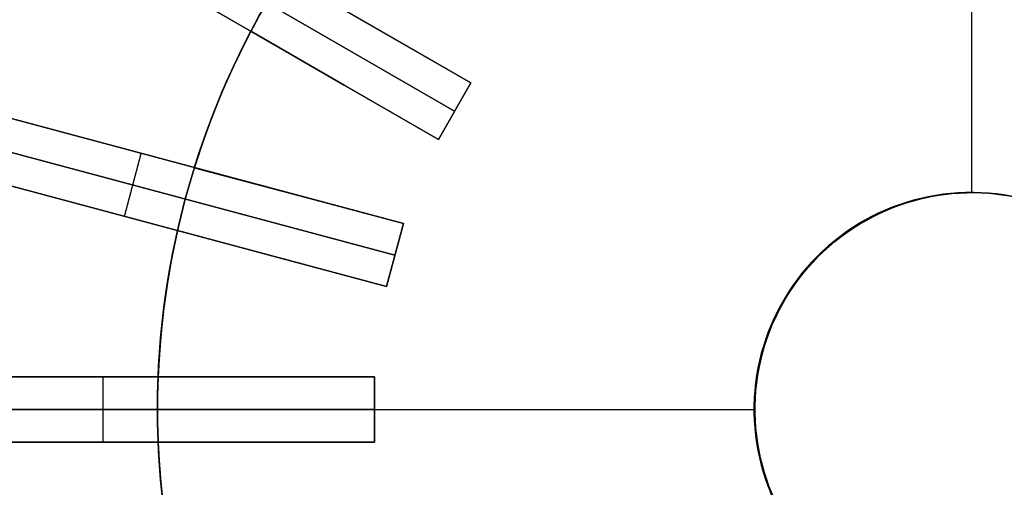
# Model space of a CAD drawing. Header units: millimetres. Extents: x 240 to 1220, y -2840 to -1860.
# Tile 8 of 21: x 555 to 736, y -2364 to -2278. Entities that reach past the tile are written whole.
import ezdxf

# ---------------------------------------------------------------- set-up
doc = ezdxf.new("R2010")
doc.units = ezdxf.units.MM

msp = doc.modelspace()

# ---------------------------------------------------------------- linework, layer by layer
at = {"extrusion": (3.333333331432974e-05, -4.388416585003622e-06, 0.9999999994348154)}
msp.add_lwpolyline([(880.0001998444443, -2350.000026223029), (879.909921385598, -2344.796624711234), (879.6391946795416, -2339.599486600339), (879.1883456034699, -2334.41486775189), (878.5579168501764, -2329.249008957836), (877.7486672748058, -2324.108128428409), (876.7615709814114, -2318.998414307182), (875.5978161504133, -2313.926017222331), (874.2588036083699, -2308.897042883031), (872.7461451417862, -2303.917544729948), (871.0616615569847, -2298.993516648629), (869.2073804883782, -2294.130885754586), (867.1855339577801, -2289.335505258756), (864.9985556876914, -2284.613147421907), (862.6490781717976, -2279.969496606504), (860.1399295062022, -2275.410142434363), (857.4741299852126, -2270.940573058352), (854.6548884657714, -2266.566168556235), (851.6855985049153, -2262.2921944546), (848.5698342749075, -2258.12379539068), (845.31134626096, -2254.065988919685), (841.914056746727, -2250.123659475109), (838.3820550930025, -2246.301552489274), (834.7195928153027, -2242.604268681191), (830.9310784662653, -2239.036258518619), (827.021072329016, -2235.601816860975), (822.9942809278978, -2232.305077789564), (818.8555513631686, -2229.150009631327), (814.6098654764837, -2226.140410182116), (810.2623338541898, -2223.279902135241), (805.8181896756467, -2220.571928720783), (801.2827824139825, -2218.019749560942), (796.6615713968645, -2215.626436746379), (791.9601192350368, -2213.394871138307), (787.1840851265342, -2211.32773890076), (782.339218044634, -2209.427528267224), (777.4313498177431, -2207.696526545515), (772.4663881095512, -2206.136817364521), (767.4503093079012, -2204.750278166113), (762.3891513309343, -2203.538577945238), (757.2890063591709, -2202.503175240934), (752.1560135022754, -2201.645316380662), (746.996351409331, -2200.966033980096), (741.8162308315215, -2200.466145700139), (736.6218871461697, -2200.1462532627), (731.4195728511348, -2200.006741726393), (726.2155500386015, -2200.047779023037), (721.0160828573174, -2200.269315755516), (715.82742997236, -2200.67108525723), (710.6558370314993, -2201.2526039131), (705.5075291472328, -2202.013171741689), (700.388703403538, -2202.951873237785), (695.305521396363, -2204.067578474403), (690.2641018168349, -2205.358944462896), (685.2705130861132, -2206.824416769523), (680.330766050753, -2208.462231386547), (675.4508067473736, -2210.270416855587), (670.6365092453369, -2212.246796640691), (665.8936685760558, -2214.388991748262), (661.2279937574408, -2216.694423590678), (656.6451009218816, -2219.160317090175), (652.1505065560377, -2221.783704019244), (647.749620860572, -2224.56142657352), (643.4477412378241, -2227.490141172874), (639.2500459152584, -2230.566322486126), (635.1615877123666, -2233.786267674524), (631.1872879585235, -2237.146100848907), (627.33193056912, -2240.641777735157), (623.6001562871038, -2244.269090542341), (619.9964570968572, -2248.023673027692), (616.5251708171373, -2251.9010057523), (613.1904758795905, -2255.896421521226), (609.9963862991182, -2260.005111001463), (606.946746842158, -2264.222128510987), (604.0452283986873, -2268.542397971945), (601.2953235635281, -2272.960719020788), (598.700342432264, -2277.471773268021), (596.263408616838, -2282.070130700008), (593.9874554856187, -2286.75025621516), (591.8752226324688, -2291.506516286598), (589.9292525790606, -2296.333185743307), (588.1518877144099, -2301.224454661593), (586.5452674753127, -2306.174435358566), (585.1113257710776, -2311.177169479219)], dxfattribs=at)
at = {"extrusion": (-3.333333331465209e-05, 4.388416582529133e-06, 0.9999999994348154)}
msp.add_lwpolyline([(585.1113257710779, -2311.177169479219), (586.5452674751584, -2306.174435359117), (588.1518877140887, -2301.22445466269), (589.9292525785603, -2296.333185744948), (591.875222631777, -2291.506516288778), (593.9874554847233, -2286.750256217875), (596.2634086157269, -2282.070130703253), (598.7003424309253, -2277.471773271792), (601.2953235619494, -2272.960719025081), (604.0452283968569, -2268.542397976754), (606.9467468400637, -2264.222128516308), (609.9963862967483, -2260.00511100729), (613.1904758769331, -2255.896421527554), (616.5251708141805, -2251.901005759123), (619.9964570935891, -2248.023673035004), (623.600156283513, -2244.269090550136), (627.3319305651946, -2240.641777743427), (631.1872879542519, -2237.146100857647), (635.1615877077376, -2233.786267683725), (639.2500459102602, -2230.566322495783), (643.4477412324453, -2227.490141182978), (647.7496208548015, -2224.561426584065), (652.1505065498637, -2221.783704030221), (656.6451009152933, -2219.160317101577), (661.227993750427, -2216.694423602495), (665.8936685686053, -2214.388991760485), (670.6365092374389, -2212.246796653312), (675.4508067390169, -2210.270416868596), (680.3307660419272, -2208.462231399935), (685.2705130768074, -2206.824416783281), (690.2641018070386, -2205.358944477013), (695.305521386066, -2204.067578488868), (700.3887033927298, -2202.951873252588), (705.5075291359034, -2202.013171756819), (710.6558370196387, -2201.252603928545), (715.8274299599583, -2200.671085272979), (721.0160828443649, -2200.269315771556), (726.2155500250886, -2200.047779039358), (731.4195728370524, -2200.00674174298), (736.6218871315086, -2200.146253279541), (741.8162308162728, -2200.466145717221), (746.9963513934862, -2200.966033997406), (752.1560134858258, -2201.645316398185), (757.2890063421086, -2202.503175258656), (762.389151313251, -2203.538577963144), (767.4503092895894, -2204.750278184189), (772.4663880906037, -2206.136817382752), (777.4313497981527, -2207.696526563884), (782.3392180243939, -2209.427528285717), (787.1840851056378, -2211.327738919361), (791.9601192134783, -2213.394871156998), (796.661571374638, -2215.626436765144), (801.2827823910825, -2218.019749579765), (805.8181896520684, -2220.571928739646), (810.2623338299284, -2223.279902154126), (814.6098654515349, -2226.140410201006), (818.8555513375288, -2229.150009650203), (822.9942809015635, -2232.305077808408), (827.0210723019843, -2235.601816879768), (830.9310784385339, -2239.036258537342), (834.7195927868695, -2242.604268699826), (838.382055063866, -2246.301552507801), (841.9140567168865, -2250.123659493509), (845.3113462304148, -2254.065988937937), (848.5698342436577, -2258.123795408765), (851.6855984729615, -2262.292194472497), (854.6548884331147, -2266.566168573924), (857.4741299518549, -2270.940573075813), (860.1399294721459, -2275.410142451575), (862.6490781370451, -2279.969496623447), (864.9985556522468, -2284.61314743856), (867.1855339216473, -2289.335505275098), (869.207380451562, -2294.130885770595), (871.0616615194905, -2298.993516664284), (872.7461451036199, -2303.917544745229), (874.2588035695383, -2308.897042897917), (875.5978161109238, -2313.9260172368), (876.7615709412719, -2318.998414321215), (877.7486672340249, -2324.108128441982), (878.5579168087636, -2329.249008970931), (879.1883455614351, -2334.414867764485), (879.6391946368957, -2339.599486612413), (879.9099213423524, -2344.796624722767), (880.0001998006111, -2350.000026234)], dxfattribs=at)
for points in [[(637.7372055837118, -2289.803847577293), (551.134665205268, -2239.803847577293)], [(551.134665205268, -2239.803847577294), (637.7372055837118, -2289.803847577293)], [(730, -2310), (730, -2240)], [(730, -2310), (730, -2240)], [(730, -2310), (730, -2240)], [(730, -2310), (730, -2240)], [(548.134665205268, -2245), (634.7372055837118, -2295)], [(634.7372055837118, -2295), (548.134665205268, -2245)], [(545.134665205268, -2250.196152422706), (631.7372055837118, -2300.196152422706)], [(631.7372055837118, -2300.196152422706), (545.134665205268, -2250.196152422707)], [(620.4166975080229, -2279.803847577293), (603.2001540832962, -2269.863871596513)], [(603.2001540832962, -2269.863871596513), (620.4166975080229, -2279.803847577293)], [(620.4166975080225, -2279.803847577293), (603.2001540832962, -2269.863871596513)], [(603.2001540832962, -2269.863871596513), (620.4166975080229, -2279.803847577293)], [(598.6042000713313, -2277.645706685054), (596.1721778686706, -2282.249619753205), (593.9014077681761, -2286.935166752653), (591.7946258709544, -2291.696701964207), (589.8543706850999, -2296.528488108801), (588.08298006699, -2301.424703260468), (586.4825884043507, -2306.3794478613), (585.0551240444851, -2311.386751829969), (583.8023069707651, -2316.440581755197), (582.7256467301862, -2321.534848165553), (581.8264406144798, -2326.663412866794), (581.1057720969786, -2331.820096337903), (580.5645095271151, -2336.99868517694), (580.2033050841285, -2342.1929395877), (580.0225939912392, -2347.396600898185), (580.0225939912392, -2352.603399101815), (580.2033050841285, -2357.8070604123), (580.5645095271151, -2363.00131482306), (581.1057720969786, -2368.179903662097)], [(637.7372055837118, -2289.803847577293), (620.4166975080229, -2279.803847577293)], [(620.4166975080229, -2279.803847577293), (637.7372055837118, -2289.803847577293)], [(637.7372055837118, -2289.803847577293), (620.4166975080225, -2279.803847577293)], [(620.4166975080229, -2279.803847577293), (637.7372055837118, -2289.803847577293)], [(597.2001540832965, -2280.256176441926), (595.6937545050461, -2283.203050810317), (594.2403204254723, -2286.208861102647), (592.842508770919, -2289.272554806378), (591.5029718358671, -2292.392941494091), (590.2243492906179, -2295.568690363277), (589.0092598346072, -2298.798328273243), (587.8602925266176, -2302.080238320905), (586.779997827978, -2305.412658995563)], [(597.2001540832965, -2280.256176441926), (595.6937545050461, -2283.203050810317), (594.2403204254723, -2286.208861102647), (592.842508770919, -2289.272554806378), (591.5029718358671, -2292.392941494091), (590.2243492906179, -2295.568690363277), (589.0092598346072, -2298.798328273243), (587.8602925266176, -2302.080238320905), (586.779997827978, -2305.412658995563)], [(597.2001540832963, -2280.256176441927), (595.6076605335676, -2283.376437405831), (594.0994422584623, -2286.509540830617), (592.6749413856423, -2289.652437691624), (591.3334704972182, -2292.802153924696), (590.0742195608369, -2295.955796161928), (588.8962630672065, -2299.110556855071), (587.7985673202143, -2302.263718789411), (586.7799978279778, -2305.412658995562)], [(597.2001540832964, -2280.256176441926), (595.6076605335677, -2283.37643740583), (594.0994422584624, -2286.509540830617), (592.6749413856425, -2289.652437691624), (591.3334704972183, -2292.802153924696), (590.0742195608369, -2295.955796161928), (588.8962630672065, -2299.110556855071), (587.7985673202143, -2302.263718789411), (586.7799978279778, -2305.412658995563)], [(597.2001540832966, -2280.256176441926), (595.693754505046, -2283.203050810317), (594.2403204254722, -2286.208861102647), (592.8425087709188, -2289.272554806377), (591.5029718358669, -2292.392941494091), (590.2243492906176, -2295.568690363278), (589.0092598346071, -2298.798328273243), (587.8602925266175, -2302.080238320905), (586.779997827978, -2305.412658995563)], [(586.779997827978, -2305.412658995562), (587.7985673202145, -2302.26371878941), (588.8962630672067, -2299.11055685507), (590.0742195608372, -2295.955796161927), (591.3334704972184, -2292.802153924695), (592.6749413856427, -2289.652437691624), (594.0994422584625, -2286.509540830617), (595.6076605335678, -2283.37643740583), (597.2001540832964, -2280.256176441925)], [(597.2001540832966, -2280.256176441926), (614.4166975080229, -2290.196152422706)], [(614.4166975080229, -2290.196152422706), (597.2001540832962, -2280.256176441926)], [(597.2001540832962, -2280.256176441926), (614.4166975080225, -2290.196152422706)], [(614.4166975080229, -2290.196152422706), (597.2001540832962, -2280.256176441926)], [(625.3010733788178, -2315.734350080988), (528.7084907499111, -2289.852445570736)], [(528.7084907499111, -2289.852445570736), (625.3010733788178, -2315.734350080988)], [(614.4166975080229, -2290.196152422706), (631.7372055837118, -2300.196152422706)], [(631.7372055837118, -2300.196152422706), (614.4166975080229, -2290.196152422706)], [(614.4166975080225, -2290.196152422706), (631.7372055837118, -2300.196152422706)], [(631.7372055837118, -2300.196152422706), (614.4166975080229, -2290.196152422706)], [(631.7372055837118, -2300.196152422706), (637.7372055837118, -2289.803847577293)], [(637.7372055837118, -2289.803847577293), (631.7372055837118, -2300.196152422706)], [(637.7372055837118, -2289.803847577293), (631.7372055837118, -2300.196152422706)], [(637.7372055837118, -2289.803847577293), (631.7372055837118, -2300.196152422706)], [(637.7372055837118, -2289.803847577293), (631.7372055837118, -2300.196152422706)], [(637.7372055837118, -2289.803847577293), (631.7372055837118, -2300.196152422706)], [(631.7372055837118, -2300.196152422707), (637.7372055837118, -2289.803847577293)], [(631.7372055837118, -2300.196152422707), (637.7372055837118, -2289.803847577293)], [(631.7372055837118, -2300.196152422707), (637.7372055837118, -2289.803847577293)], [(527.1555764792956, -2295.64800052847), (623.7481591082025, -2321.529905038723)], [(623.7481591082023, -2321.529905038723), (527.1555764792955, -2295.64800052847)], [(525.6026622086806, -2301.443555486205), (622.1952448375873, -2327.325459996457)], [(622.1952448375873, -2327.325459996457), (525.6026622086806, -2301.443555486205)], [(573.8989535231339, -2314.384507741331), (577.0047820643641, -2302.793397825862)], [(573.8989535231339, -2314.384507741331), (577.0047820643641, -2302.793397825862)], [(605.9825568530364, -2310.557969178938), (586.7799978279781, -2305.412658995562)], [(586.7799978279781, -2305.412658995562), (605.9825568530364, -2310.557969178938)], [(605.9825568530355, -2310.557969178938), (586.7799978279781, -2305.412658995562)], [(586.7799978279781, -2305.412658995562), (605.9825568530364, -2310.557969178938)], [(625.3010733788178, -2315.734350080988), (605.9825568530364, -2310.557969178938)], [(605.9825568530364, -2310.557969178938), (625.3010733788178, -2315.734350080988)], [(625.3010733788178, -2315.734350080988), (605.9825568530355, -2310.557969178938)], [(605.9825568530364, -2310.557969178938), (625.3010733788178, -2315.734350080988)], [(737.2495961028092, -2310.662443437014), (735.8799493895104, -2310.43453279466), (734.5032177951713, -2310.254295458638), (733.121060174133, -2310.121948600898), (731.7351419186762, -2310.037651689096), (730.347132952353, -2310.001506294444), (728.9587057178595, -2310.013555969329), (727.5715331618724, -2310.073786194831), (726.1872867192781, -2310.182124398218), (724.8076342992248, -2310.338440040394), (723.434238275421, -2310.542544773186), (722.0687534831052, -2310.794192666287), (720.712825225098, -2311.093080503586), (719.3680872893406, -2311.43884814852), (718.0361599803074, -2311.831078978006), (716.7186481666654, -2312.269300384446), (715.4171393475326, -2312.752984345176), (714.1332017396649, -2313.281548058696), (712.868382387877, -2313.854354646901), (711.6242053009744, -2314.470713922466), (710.402169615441, -2315.12988322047), (709.2037477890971, -2315.831068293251), (708.0303838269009, -2316.573424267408), (706.883491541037, -2317.356056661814), (705.7644528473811, -2318.178022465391), (704.6746161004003, -2319.038331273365), (703.61529446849, -2319.935946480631), (702.5877643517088, -2320.869786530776), (701.5932638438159, -2321.838726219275), (700.6329912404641, -2322.841598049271), (699.7081035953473, -2323.877193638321), (698.819715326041, -2324.944265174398), (697.9688968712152, -2326.041526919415), (697.15667340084, -2327.167656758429), (696.3840235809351, -2328.321297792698), (695.6518783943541, -2329.501059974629), (694.9611200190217, -2330.705521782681), (694.3125807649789, -2331.933231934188), (693.7070420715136, -2333.182711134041), (693.1452335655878, -2334.452453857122), (692.6278321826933, -2335.740930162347), (692.1554613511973, -2337.046587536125), (691.7286902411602, -2338.367852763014), (691.3480330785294, -2339.703133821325), (691.0139485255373, -2341.050821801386), (690.7268391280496, -2342.409292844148), (690.487050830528, -2343.776910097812), (690.2948725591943, -2345.152025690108), (690.1505358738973, -2346.532982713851), (690.054214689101, -2347.918117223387), (690.0060250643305, -2349.305760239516), (690.0060250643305, -2350.694239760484), (690.054214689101, -2352.081882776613), (690.1505358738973, -2353.467017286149), (690.2948725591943, -2354.847974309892), (690.487050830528, -2356.223089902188), (690.7268391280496, -2357.590707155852), (691.0139485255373, -2358.949178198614), (691.3480330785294, -2360.296866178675), (691.7286902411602, -2361.632147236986), (692.1554613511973, -2362.953412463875), (692.6278321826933, -2364.259069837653), (693.1452335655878, -2365.547546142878)], [(693.1452335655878, -2365.547546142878), (692.6278321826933, -2364.259069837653), (692.1554613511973, -2362.953412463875), (691.7286902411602, -2361.632147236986), (691.3480330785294, -2360.296866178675), (691.0139485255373, -2358.949178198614), (690.7268391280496, -2357.590707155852), (690.487050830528, -2356.223089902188), (690.2948725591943, -2354.847974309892), (690.1505358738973, -2353.467017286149), (690.054214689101, -2352.081882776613), (690.0060250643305, -2350.694239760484), (690.0060250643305, -2349.305760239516), (690.054214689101, -2347.918117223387), (690.1505358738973, -2346.532982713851), (690.2948725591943, -2345.152025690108), (690.487050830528, -2343.776910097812), (690.7268391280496, -2342.409292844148), (691.0139485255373, -2341.050821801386), (691.3480330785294, -2339.703133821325), (691.7286902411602, -2338.367852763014), (692.1554613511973, -2337.046587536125), (692.6278321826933, -2335.740930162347), (693.1452335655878, -2334.452453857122), (693.7070420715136, -2333.182711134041), (694.3125807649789, -2331.933231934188), (694.9611200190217, -2330.705521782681), (695.6518783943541, -2329.501059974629), (696.3840235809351, -2328.321297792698), (697.15667340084, -2327.167656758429), (697.9688968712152, -2326.041526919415), (698.819715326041, -2324.944265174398), (699.7081035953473, -2323.877193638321), (700.6329912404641, -2322.841598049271), (701.5932638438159, -2321.838726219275), (702.5877643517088, -2320.869786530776), (703.61529446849, -2319.935946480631), (704.6746161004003, -2319.038331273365), (705.7644528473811, -2318.178022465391), (706.883491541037, -2317.356056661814), (708.0303838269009, -2316.573424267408), (709.2037477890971, -2315.831068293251), (710.402169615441, -2315.12988322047), (711.6242053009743, -2314.470713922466), (712.8683823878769, -2313.854354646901), (714.1332017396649, -2313.281548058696), (715.4171393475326, -2312.752984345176), (716.7186481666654, -2312.269300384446), (718.0361599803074, -2311.831078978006), (719.3680872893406, -2311.43884814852), (720.712825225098, -2311.093080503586), (722.0687534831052, -2310.794192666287), (723.434238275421, -2310.542544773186), (724.8076342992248, -2310.338440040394), (726.1872867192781, -2310.182124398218), (727.5715331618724, -2310.073786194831), (728.9587057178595, -2310.013555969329), (730.3471329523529, -2310.001506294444), (731.7351419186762, -2310.037651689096), (733.1210601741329, -2310.121948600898), (734.5032177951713, -2310.254295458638), (735.8799493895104, -2310.43453279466), (737.2495961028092, -2310.662443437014)], [(737.2770150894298, -2310.667506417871), (735.9082169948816, -2310.438744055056), (734.5323071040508, -2310.257602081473), (733.1509416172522, -2310.12429854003), (731.7657833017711, -2310.038993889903), (730.3784994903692, -2310.00179081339), (728.990760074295, -2310.012734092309), (727.6042354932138, -2310.071810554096), (726.2205947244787, -2310.178949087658), (724.8415032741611, -2310.334020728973), (723.4686211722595, -2310.536838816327), (722.1036009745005, -2310.787159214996), (720.7480857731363, -2311.084680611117), (719.4037072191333, -2311.429044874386), (718.0720835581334, -2311.819837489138), (716.7548176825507, -2312.25658805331), (715.4534952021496, -2312.738770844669), (714.1696825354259, -2313.265805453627), (712.9049250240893, -2313.837057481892), (711.660745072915, -2314.451839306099), (710.4386403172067, -2315.109410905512), (709.2400818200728, -2315.808980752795), (708.0665123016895, -2316.549706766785), (706.9193444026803, -2317.330697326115), (705.7999589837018, -2318.15101234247), (704.7097034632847, -2319.009664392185), (703.6498901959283, -2319.905619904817), (702.6217948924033, -2320.837800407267), (701.6266550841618, -2321.805083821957), (700.6656686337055, -2322.80630581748), (699.7399922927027, -2323.840261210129), (698.850740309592, -2324.905705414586), (697.9989830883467, -2326.001355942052), (697.1857459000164, -2327.125893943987), (696.4120076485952, -2328.277965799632), (695.6786996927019, -2329.456184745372), (694.986704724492, -2330.659132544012), (694.33685570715, -2331.885361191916), (693.7299348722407, -2333.133394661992), (693.1666727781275, -2334.40173068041), (692.6477474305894, -2335.688842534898), (692.1737834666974, -2336.993180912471), (691.7453514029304, -2338.313175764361), (691.3629669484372, -2339.647238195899)], [(622.1952448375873, -2327.325459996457), (625.3010733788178, -2315.734350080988)], [(625.3010733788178, -2315.734350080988), (622.1952448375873, -2327.325459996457)], [(625.3010733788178, -2315.734350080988), (622.1952448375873, -2327.325459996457)], [(625.3010733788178, -2315.734350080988), (622.1952448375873, -2327.325459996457)], [(625.3010733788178, -2315.734350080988), (622.1952448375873, -2327.325459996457)], [(625.3010733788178, -2315.734350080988), (622.1952448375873, -2327.325459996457)], [(622.1952448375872, -2327.325459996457), (625.3010733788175, -2315.734350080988)], [(622.1952448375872, -2327.325459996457), (625.3010733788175, -2315.734350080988)], [(622.1952448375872, -2327.325459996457), (625.3010733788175, -2315.734350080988)], [(583.6741692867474, -2317.003768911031), (582.9818072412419, -2320.240110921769), (582.3558592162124, -2323.519673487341), (581.798619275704, -2326.840752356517), (581.3123413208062, -2330.201511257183), (580.8992307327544, -2333.599981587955), (580.5614358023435, -2337.034062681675), (580.3010389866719, -2340.501522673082), (580.1200480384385, -2344)], [(583.6741692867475, -2317.003768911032), (582.9818072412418, -2320.240110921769), (582.355859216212, -2323.519673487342), (581.7986192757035, -2326.840752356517), (581.3123413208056, -2330.201511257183), (580.8992307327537, -2333.599981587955), (580.5614358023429, -2337.034062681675), (580.3010389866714, -2340.501522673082), (580.1200480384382, -2344)], [(583.6741692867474, -2317.003768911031), (582.9435205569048, -2320.429882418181), (582.2975998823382, -2323.846587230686), (581.7350791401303, -2327.251082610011), (581.2545244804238, -2330.640673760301), (580.8544045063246, -2334.012775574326), (580.5330984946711, -2337.364915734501), (580.2889046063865, -2340.694737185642), (580.1200480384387, -2344)], [(583.6741692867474, -2317.003768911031), (582.9435205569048, -2320.429882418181), (582.2975998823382, -2323.846587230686), (581.7350791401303, -2327.251082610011), (581.2545244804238, -2330.640673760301), (580.8544045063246, -2334.012775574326), (580.5330984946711, -2337.364915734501), (580.2889046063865, -2340.694737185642), (580.1200480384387, -2344)], [(583.6741692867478, -2317.003768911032), (582.981807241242, -2320.240110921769), (582.3558592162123, -2323.519673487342), (581.7986192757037, -2326.840752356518), (581.3123413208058, -2330.201511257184), (580.899230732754, -2333.599981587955), (580.5614358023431, -2337.034062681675), (580.3010389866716, -2340.501522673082), (580.1200480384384, -2344)], [(580.1200480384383, -2344), (580.2889046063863, -2340.694737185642), (580.5330984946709, -2337.364915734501), (580.8544045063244, -2334.012775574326), (581.2545244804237, -2330.640673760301), (581.7350791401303, -2327.251082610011), (582.2975998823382, -2323.846587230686), (582.9435205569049, -2320.429882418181), (583.6741692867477, -2317.003768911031)], [(583.6741692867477, -2317.003768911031), (602.8767283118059, -2322.149079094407)], [(602.8767283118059, -2322.149079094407), (583.6741692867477, -2317.003768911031)], [(583.6741692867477, -2317.003768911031), (602.876728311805, -2322.149079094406)], [(602.8767283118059, -2322.149079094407), (583.6741692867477, -2317.003768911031)], [(602.8767283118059, -2322.149079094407), (622.1952448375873, -2327.325459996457)], [(622.1952448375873, -2327.325459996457), (602.8767283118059, -2322.149079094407)], [(602.876728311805, -2322.149079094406), (622.1952448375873, -2327.325459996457)], [(622.1952448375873, -2327.325459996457), (602.8767283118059, -2322.149079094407)], [(691.3629669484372, -2339.647238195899), (691.0268005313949, -2340.995016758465), (690.7376337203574, -2342.353654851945), (690.4958152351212, -2343.721514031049), (690.3016366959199, -2345.096944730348), (690.1553322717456, -2346.478288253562), (690.0570783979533, -2347.863878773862), (690.0069935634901, -2349.252045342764), (690.0051381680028, -2350.641113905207), (690.0515144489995, -2352.029409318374), (690.1460664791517, -2353.415257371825), (690.2886802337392, -2354.796986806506), (690.4791837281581, -2356.172931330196), (690.7173472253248, -2357.541431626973), (691.0028835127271, -2358.900837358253), (691.3354482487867, -2360.249509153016), (691.7146403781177, -2361.585820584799), (692.1400026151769, -2362.908160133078), (692.6110219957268, -2364.21493312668), (693.1271304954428, -2365.504563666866)], [(620, -2344), (520, -2344)], [(520, -2344), (620, -2344)], [(570, -2356), (570, -2344)], [(570, -2356), (570, -2344)], [(600, -2344), (580.1200480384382, -2344)], [(580.1200480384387, -2344), (600, -2344)], [(599.9999999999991, -2344), (580.1200480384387, -2344)], [(580.1200480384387, -2344), (600, -2344)], [(620, -2344), (600, -2344)], [(600, -2344), (620, -2344)], [(620, -2344), (599.9999999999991, -2344)], [(600, -2344), (620, -2344)], [(620, -2356), (620, -2344)], [(620, -2344), (620, -2356)], [(620, -2344), (620, -2356)], [(620, -2344), (620, -2356)], [(620, -2344), (620, -2356)], [(620, -2344), (620, -2356)], [(620, -2356), (620, -2344)], [(620, -2356), (620, -2344)], [(620, -2356), (620, -2344)], [(520, -2350), (620, -2350)], [(620, -2350), (520, -2350)], [(520, -2350), (580, -2350)], [(520, -2350), (580, -2350)], [(620, -2350), (690, -2350)], [(620, -2350), (690, -2350)], [(620, -2350), (690, -2350)], [(620, -2350), (690, -2350)], [(520, -2356), (620, -2356)], [(620, -2356), (520, -2356)], [(580.1200480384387, -2356), (580.2889046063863, -2359.305262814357), (580.5330984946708, -2362.635084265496), (580.8544045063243, -2365.987224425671), (581.2545244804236, -2369.359326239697), (581.7350791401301, -2372.748917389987), (582.2975998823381, -2376.153412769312), (582.9435205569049, -2379.570117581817), (583.6741692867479, -2382.996231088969)], [(580.1200480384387, -2356), (580.2889046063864, -2359.305262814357), (580.533098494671, -2362.635084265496), (580.8544045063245, -2365.987224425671), (581.2545244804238, -2369.359326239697), (581.7350791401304, -2372.748917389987), (582.2975998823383, -2376.153412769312), (582.943520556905, -2379.570117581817), (583.6741692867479, -2382.996231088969)], [(580.1200480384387, -2356), (600, -2356)], [(600, -2356), (580.1200480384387, -2356)], [(580.1200480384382, -2356), (580.3010389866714, -2359.498477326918), (580.561435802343, -2362.965937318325), (580.8992307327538, -2366.400018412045), (581.3123413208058, -2369.798488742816), (581.7986192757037, -2373.159247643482), (582.3558592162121, -2376.480326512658), (582.9818072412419, -2379.759889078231), (583.6741692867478, -2382.996231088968)], [(580.1200480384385, -2356), (580.3010389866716, -2359.498477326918), (580.5614358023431, -2362.965937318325), (580.899230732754, -2366.400018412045), (581.3123413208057, -2369.798488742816), (581.7986192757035, -2373.159247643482), (582.3558592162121, -2376.480326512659), (582.9818072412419, -2379.759889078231), (583.6741692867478, -2382.996231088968)], [(580.1200480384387, -2356), (599.9999999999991, -2356)], [(600, -2356), (580.1200480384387, -2356)], [(580.1200480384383, -2356), (580.2889046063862, -2359.305262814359), (580.5330984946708, -2362.635084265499), (580.8544045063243, -2365.987224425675), (581.2545244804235, -2369.359326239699), (581.73507914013, -2372.748917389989), (582.297599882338, -2376.153412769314), (582.9435205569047, -2379.570117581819), (583.6741692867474, -2382.996231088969)], [(583.6741692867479, -2382.996231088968), (582.981807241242, -2379.759889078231), (582.3558592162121, -2376.480326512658), (581.7986192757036, -2373.159247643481), (581.3123413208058, -2369.798488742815), (580.899230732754, -2366.400018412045), (580.5614358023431, -2362.965937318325), (580.3010389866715, -2359.498477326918), (580.1200480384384, -2356)], [(600, -2356), (620, -2356)], [(620, -2356), (600, -2356)], [(599.9999999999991, -2356), (620, -2356)], [(620, -2356), (600, -2356)]]:
    msp.add_lwpolyline(points)
at = {"extrusion": (1, 0, 0)}
for points in [[(-2280.256176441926, 761.9999999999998), (-2280.256176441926, 750)], [(-2280.256176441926, 987.9999999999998), (-2280.256176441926, 1000)], [(-2289.803847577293, 762), (-2289.803847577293, 988)], [(-2289.803847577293, 1000), (-2289.803847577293, 1050)], [(-2289.803847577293, 750), (-2289.803847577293, 700)], [(-2295, 988), (-2295, 762)], [(-2295, 1050), (-2295, 1000)], [(-2295, 750), (-2295, 700)], [(-2300.196152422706, 750), (-2300.196152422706, 700)], [(-2300.196152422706, 988), (-2300.196152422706, 762)], [(-2300.196152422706, 1050), (-2300.196152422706, 1000)], [(-2305.412658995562, 750), (-2305.412658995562, 762)], [(-2305.412658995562, 987.9999999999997), (-2305.412658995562, 1000)], [(-2310, 749.99), (-2310, 762.0099999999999)], [(-2310, 999.9999999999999), (-2310, 987.9899999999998)], [(-2315.734350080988, 762), (-2315.734350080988, 988)], [(-2315.734350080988, 1000), (-2315.734350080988, 1050)], [(-2315.734350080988, 700), (-2315.734350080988, 750)], [(-2317.003768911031, 750), (-2317.003768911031, 761.9999999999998)], [(-2317.003768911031, 987.9999999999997), (-2317.003768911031, 1000)], [(-2321.529905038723, 988), (-2321.529905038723, 762)], [(-2321.529905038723, 1050), (-2321.529905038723, 1000)], [(-2321.529905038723, 750), (-2321.529905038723, 700)], [(-2327.325459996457, 750), (-2327.325459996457, 700)], [(-2327.325459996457, 988), (-2327.325459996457, 762)], [(-2327.325459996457, 1050), (-2327.325459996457, 1000)], [(-2344, 750), (-2344, 761.9999999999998)], [(-2344, 988), (-2344, 1000)], [(-2344, 762), (-2344, 988)], [(-2344, 1000), (-2344, 1050)], [(-2344, 700), (-2344, 750)], [(-2350, -6.010000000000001), (-2350, 6.010000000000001)], [(-2350, 988), (-2350, 762)], [(-2350, 1050), (-2350, 1000)], [(-2350, 750), (-2350, 700)], [(-2350, 749.99), (-2350, 762.0099999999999)], [(-2350, 999.9999999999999), (-2350, 987.9899999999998)], [(-2356, 750), (-2356, 762)], [(-2356, 987.9999999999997), (-2356, 1000)], [(-2356, 750), (-2356, 700)], [(-2356, 988), (-2356, 762)], [(-2356, 1050), (-2356, 1000)]]:
    msp.add_lwpolyline(points, dxfattribs=at)
at = {"extrusion": (0.0001249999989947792, -1.645656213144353e-05, 0.9999999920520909)}
msp.add_lwpolyline([(769.9062452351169, -2349.987655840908), (769.8821709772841, -2348.600082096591), (769.8099771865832, -2347.214178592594), (769.6897507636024, -2345.831613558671), (769.5216364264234, -2344.454051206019), (769.3058365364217, -2343.083149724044), (769.0426108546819, -2341.720559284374), (768.7322762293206, -2340.367920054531), (768.3752062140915, -2339.026860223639), (767.9718306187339, -2337.698994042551), (767.522634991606, -2336.385919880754), (767.0281600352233, -2335.089218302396), (766.4890009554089, -2333.810450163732), (765.9058067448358, -2332.551154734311), (765.2792794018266, -2331.312847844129), (764.6101730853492, -2330.097020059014), (763.8992932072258, -2328.905134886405), (763.1474954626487, -2327.738627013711), (762.3556848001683, -2326.598900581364), (761.5248143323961, -2325.487327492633), (760.65588418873, -2324.405245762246), (759.7499403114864, -2323.353957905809), (758.808073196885, -2322.334729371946), (757.8314165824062, -2321.348787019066), (756.8211460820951, -2320.397317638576), (755.7784777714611, -2319.481466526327), (754.7046667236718, -2318.602336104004), (753.6010054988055, -2317.76098459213), (752.4688225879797, -2316.958424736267), (751.30948081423, -2316.19562258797), (750.124375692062, -2315.47349634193), (748.9149337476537, -2314.792915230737), (747.6826108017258, -2314.15469847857), (746.4288902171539, -2313.559614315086), (745.1552811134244, -2313.008379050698), (743.8633165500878, -2312.501656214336), (742.5545516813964, -2312.040055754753), (741.2305618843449, -2311.624133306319), (739.8929408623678, -2311.254389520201), (738.5432987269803, -2310.931269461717), (737.1832600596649, -2310.655162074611), (735.8144619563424, -2310.426399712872), (734.4385520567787, -2310.245257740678), (733.0571865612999, -2310.111954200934), (731.6720282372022, -2310.026649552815), (730.2847444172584, -2309.989446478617), (728.8970049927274, -2310.000389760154), (727.510480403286, -2310.059466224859), (726.1268396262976, -2310.166604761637), (724.7477481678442, -2310.321676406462), (723.3748660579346, -2310.524494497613), (722.009845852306, -2310.774814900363), (720.6543306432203, -2311.072336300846), (719.3099520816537, -2311.416700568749), (717.978328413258, -2311.807493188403), (716.661062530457, -2312.24424375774), (715.359740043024, -2312.726426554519), (714.0759273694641, -2313.253461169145), (712.8111698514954, -2313.824713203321), (711.5669898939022, -2314.439495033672), (710.344885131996, -2315.097066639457), (709.1463266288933, -2315.79663649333), (707.9727571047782, -2316.537362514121), (706.8255892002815, -2317.318353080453), (705.7062037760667, -2318.138668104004), (704.6159482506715, -2318.9973201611), (703.5561349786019, -2319.893275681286), (702.5280396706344, -2320.825456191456), (701.5328998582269, -2321.792739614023), (700.5719134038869, -2322.793961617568), (699.6462370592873, -2323.827917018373), (698.7569850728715, -2324.893361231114), (697.9052278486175, -2325.989011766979), (697.0919906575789, -2327.113549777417), (696.3182524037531, -2328.265621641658), (695.5849444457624, -2329.443840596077), (694.8929494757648, -2330.646788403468), (694.2431004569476, -2331.873017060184), (693.6361796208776, -2333.121050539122), (693.0729175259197, -2334.389386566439), (692.5539921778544, -2335.676498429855), (692.0800282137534, -2336.980836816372), (691.6515961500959, -2338.300831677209), (691.2692116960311, -2339.634894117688)], dxfattribs=at)
at = {"extrusion": (-0.0001249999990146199, 1.645656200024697e-05, 0.9999999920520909)}
msp.add_lwpolyline([(691.4582116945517, -2339.659776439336), (691.8405961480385, -2338.325714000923), (692.2690282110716, -2337.005719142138), (692.7429921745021, -2335.701380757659), (693.2619175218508, -2334.414268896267), (693.8251796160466, -2333.145932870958), (694.4321004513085, -2331.897899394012), (695.0819494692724, -2330.671670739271), (695.7739444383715, -2329.468722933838), (696.5072523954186, -2328.290503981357), (697.2809906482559, -2327.138432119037), (698.0942278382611, -2326.013894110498), (698.9459850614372, -2324.918243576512), (699.8352370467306, -2323.852799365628), (700.7609133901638, -2322.818843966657), (701.7218998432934, -2321.817621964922), (702.7170396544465, -2320.850338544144), (703.7451349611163, -2319.918158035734), (704.8049482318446, -2319.022202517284), (705.8952037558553, -2318.163550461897), (707.0145891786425, -2317.343235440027), (708.1617570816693, -2316.562244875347), (709.3353266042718, -2315.821518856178), (710.5338851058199, -2315.121949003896), (711.7559898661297, -2314.464377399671), (713.0001698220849, -2313.849595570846), (714.2649273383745, -2313.278343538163), (715.5487400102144, -2312.751308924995), (716.8500624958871, -2312.269126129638), (718.1673283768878, -2311.832375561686), (719.4989520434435, -2311.441582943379), (720.8433306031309, -2311.097218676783), (722.1988458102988, -2310.799697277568), (723.563866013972, -2310.549376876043), (724.9367481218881, -2310.346558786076), (726.3158395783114, -2310.191487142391), (727.6994803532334, -2310.084348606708), (729.0860049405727, -2310.025272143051), (730.4737443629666, -2310.014328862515), (731.8610281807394, -2310.051531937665), (733.2461865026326, -2310.136836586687), (734.6275519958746, -2310.270140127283), (736.0034618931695, -2310.451282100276), (737.3722599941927, -2310.680044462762), (738.7322986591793, -2310.956151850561), (740.0819407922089, -2311.279271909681), (741.4195618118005, -2311.649015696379), (742.7435516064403, -2312.064938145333), (744.0523164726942, -2312.526538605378), (745.3442810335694, -2313.033261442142), (746.6178901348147, -2313.58449670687), (747.8716107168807, -2314.179580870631), (749.1039336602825, -2314.817797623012), (750.3133756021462, -2315.498378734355), (751.498480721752, -2316.220504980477), (752.6578224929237, -2316.98330712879), (753.7900054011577, -2317.7858669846), (754.8936666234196, -2318.627218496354), (755.9674776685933, -2319.506348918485), (757.0101459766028, -2320.422200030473), (758.0204164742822, -2321.373669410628), (758.9970730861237, -2322.359611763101), (759.9389401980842, -2323.378840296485), (760.8448840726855, -2324.430128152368), (761.7138142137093, -2325.512209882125), (762.5446846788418, -2326.623782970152), (763.336495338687, -2327.763509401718), (764.0882930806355, -2328.930017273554), (764.7991729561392, -2330.121902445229), (765.4682792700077, -2331.337730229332), (766.0948066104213, -2332.576037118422), (766.6780008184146, -2333.835332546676), (767.2171598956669, -2335.114100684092), (767.7116348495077, -2336.410802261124), (768.1608304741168, -2337.723876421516), (768.5642060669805, -2339.051742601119), (768.9212760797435, -2340.392802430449), (769.2316107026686, -2341.74544165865), (769.4948363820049, -2343.1080320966), (769.7106362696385, -2344.478933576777), (769.8787506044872, -2345.856495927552), (769.9989770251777, -2347.239060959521), (770.0711708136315, -2348.624964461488), (770.0952450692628, -2350.012538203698)], dxfattribs=at)
at = {"extrusion": (0.0001249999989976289, -1.645656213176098e-05, 0.9999999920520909)}
msp.add_lwpolyline([(769.8764952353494, -2349.983739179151), (769.8524209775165, -2348.596165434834), (769.7802271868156, -2347.210261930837), (769.6600007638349, -2345.827696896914), (769.4918864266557, -2344.450134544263), (769.2760865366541, -2343.079233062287), (769.0128608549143, -2341.716642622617), (768.702526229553, -2340.364003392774), (768.3454562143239, -2339.022943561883), (767.9420806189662, -2337.695077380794), (767.4928849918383, -2336.382003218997), (766.9984100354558, -2335.085301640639), (766.4592509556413, -2333.806533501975), (765.8760567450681, -2332.547238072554), (765.249529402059, -2331.308931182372), (764.5804230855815, -2330.093103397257), (763.8695432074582, -2328.901218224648), (763.1177454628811, -2327.734710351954), (762.3259348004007, -2326.594983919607), (761.4950643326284, -2325.483410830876), (760.6261341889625, -2324.401329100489), (759.7201903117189, -2323.350041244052), (758.7783231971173, -2322.330812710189), (757.8016665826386, -2321.344870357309), (756.7913960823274, -2320.39340097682), (755.7487277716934, -2319.47754986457), (754.6749167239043, -2318.598419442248), (753.5712554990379, -2317.757067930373), (752.4390725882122, -2316.95450807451), (751.2797308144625, -2316.191705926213), (750.0946256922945, -2315.469579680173), (748.8851837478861, -2314.78899856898), (747.6528608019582, -2314.150781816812), (746.3991402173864, -2313.555697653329), (745.1255311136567, -2313.004462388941), (743.8335665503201, -2312.497739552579), (742.5248016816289, -2312.036139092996), (741.2008118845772, -2311.620216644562), (739.8631908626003, -2311.250472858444), (738.5135487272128, -2310.92735279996), (737.1535100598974, -2310.651245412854), (735.7847119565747, -2310.422483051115), (734.4088020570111, -2310.24134107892), (733.0274365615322, -2310.108037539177), (731.6422782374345, -2310.022732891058), (730.2549944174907, -2309.98552981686), (728.8672549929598, -2309.996473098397), (727.4807304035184, -2310.055549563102), (726.0970896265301, -2310.16268809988), (724.7179981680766, -2310.317759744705), (723.345116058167, -2310.520577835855), (721.9800958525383, -2310.770898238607), (720.6245806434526, -2311.068419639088), (719.280202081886, -2311.412783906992), (717.9485784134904, -2311.803576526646), (716.6313125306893, -2312.240327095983), (715.3299900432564, -2312.722509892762), (714.0461773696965, -2313.249544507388), (712.7814198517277, -2313.820796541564), (711.5372398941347, -2314.435578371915), (710.3151351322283, -2315.0931499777), (709.1165766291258, -2315.792719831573), (707.9430071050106, -2316.533445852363), (706.7958392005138, -2317.314436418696), (705.6764537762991, -2318.134751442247), (704.586198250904, -2318.993403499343), (703.5263849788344, -2319.889359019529), (702.4982896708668, -2320.821539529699), (701.5031498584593, -2321.788822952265), (700.5421634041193, -2322.790044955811), (699.6164870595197, -2323.824000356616), (698.7272350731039, -2324.889444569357), (697.8754778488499, -2325.985095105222), (697.0622406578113, -2327.10963311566), (696.2885024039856, -2328.261704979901), (695.5551944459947, -2329.43992393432), (694.8631994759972, -2330.642871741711), (694.21335045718, -2331.869100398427), (693.6064296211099, -2333.117133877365), (693.0431675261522, -2334.385469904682), (692.5242421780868, -2335.672581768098), (692.0502782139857, -2336.976920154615), (691.6218461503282, -2338.296915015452), (691.2394616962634, -2339.630977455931)], dxfattribs=at)
at = {"extrusion": (3.333333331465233e-05, -4.388416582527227e-06, 0.9999999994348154)}
msp.add_lwpolyline([(585.1113257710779, -2311.177169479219), (583.8507017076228, -2316.231339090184), (582.7663261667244, -2321.326231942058), (581.8595068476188, -2326.455703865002), (581.1313373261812, -2331.613568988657), (580.5826957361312, -2336.793607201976), (580.2142437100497, -2341.989571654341), (580.0264255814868, -2347.195196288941), (580.0194678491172, -2352.404203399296), (580.1933789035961, -2357.610311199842), (580.5479490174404, -2362.807241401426), (581.0827505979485, -2367.988726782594), (581.7971387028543, -2373.148518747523), (582.6902518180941, -2378.280394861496), (583.7610128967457, -2383.378166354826), (585.0081306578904, -2388.435685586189), (586.4301011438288, -2393.446853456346), (588.0252095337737, -2398.405626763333), (589.7915322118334, -2403.306025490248), (591.7269390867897, -2408.142140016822), (593.8290961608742, -2412.908138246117), (596.0954683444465, -2417.598272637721), (598.5233225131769, -2422.206887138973), (601.1097308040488, -2426.728424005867), (603.8515741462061, -2431.157430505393), (606.7455460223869, -2435.488565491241), (609.7881564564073, -2439.716605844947), (612.9757362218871, -2443.836452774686), (616.3044412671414, -2447.84313796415), (619.7702573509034, -2451.731829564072), (623.3690048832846, -2455.497838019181), (627.0963439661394, -2459.136621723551), (630.94777962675, -2462.643792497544), (634.9186672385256, -2466.015120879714), (639.0042181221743, -2469.246541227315), (643.1995053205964, -2472.334156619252), (647.4994695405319, -2475.274243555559), (651.8989252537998, -2478.063256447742), (656.3925669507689, -2480.69783189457), (660.9749755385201, -2483.17479273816), (665.6406248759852, -2485.491151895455), (670.3838884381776, -2487.644115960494), (675.199046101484, -2489.631088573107), (680.080291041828, -2491.449673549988), (685.0217367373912, -2493.097677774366), (690.0174240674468, -2494.573113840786), (695.0613284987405, -2495.874202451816), (700.1473673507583, -2496.999374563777), (705.2694071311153, -2497.947273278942), (710.421270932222, -2498.716755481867), (715.5967458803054, -2499.306893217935), (720.7895906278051, -2499.716974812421), (725.9935428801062, -2499.946505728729), (731.2023269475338, -2499.99520916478), (736.4096613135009, -2499.86302638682), (741.6092662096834, -2499.550116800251), (746.7948711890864, -2499.056857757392), (751.9602226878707, -2498.38384410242), (757.099091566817, -2497.531887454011), (762.2052806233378, -2496.502015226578), (767.2726320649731, -2495.295469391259), (772.2950349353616, -2493.913704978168), (777.2664324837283, -2492.358388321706), (782.1808294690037, -2490.631395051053), (787.0322993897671, -2488.734807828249), (791.8149916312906, -2486.670913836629), (796.5231385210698, -2484.442202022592), (801.1510622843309, -2482.051360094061), (805.6931818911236, -2479.501271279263), (810.1440197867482, -2476.795010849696), (814.4982084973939, -2473.93584241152), (818.7504971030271, -2470.927213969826), (822.8957575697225, -2467.772753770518), (826.9289909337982, -2464.476265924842), (830.8453333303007, -2461.041725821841), (834.6400618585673, -2457.47327533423), (838.3086002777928, -2453.775217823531), (841.8465245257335, -2449.952012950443), (845.2495680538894, -2446.008271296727), (848.5136269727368, -2441.948748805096), (851.6347650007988, -2437.778341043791), (854.6092182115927, -2433.502077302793), (857.4333995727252, -2429.125114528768), (860.1039032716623, -2424.652731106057), (862.6175088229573, -2420.090320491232), (864.971184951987, -2415.443384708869), (867.162093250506, -2410.717527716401), (869.1875915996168, -2405.918448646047), (871.0452373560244, -2401.051934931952), (872.7327902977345, -2396.12385533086), (874.2482153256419, -2391.1401528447), (875.5896849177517, -2386.10683755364), (876.7555813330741, -2381.029979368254), (877.7444985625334, -2375.915700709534), (878.5552440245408, -2370.770169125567), (879.1868400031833, -2365.599589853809), (879.6385248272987, -2360.410198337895), (879.9097537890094, -2355.208252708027), (880.0001998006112, -2350.000026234)], dxfattribs=at)
at = {"extrusion": (-3.333333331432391e-05, 4.388416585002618e-06, 0.9999999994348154)}
msp.add_lwpolyline([(880.0001998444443, -2350.000026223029), (879.9097538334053, -2355.208252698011), (879.6385248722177, -2360.410198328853), (879.1868400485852, -2365.599589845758), (878.555244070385, -2370.770169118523), (877.744498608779, -2375.915700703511), (876.7555813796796, -2381.029979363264), (875.5896849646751, -2386.106837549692), (874.2482153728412, -2391.140152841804), (872.732790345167, -2396.123855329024), (871.0452374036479, -2401.05193493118), (869.1875916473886, -2405.918448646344), (867.1620932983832, -2410.71752771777), (864.9711849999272, -2415.443384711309), (862.617508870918, -2420.090320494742), (860.1039033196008, -2424.652731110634), (857.4333996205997, -2429.125114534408), (854.6092182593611, -2433.50207730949), (851.6347650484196, -2437.778341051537), (848.5136270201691, -2441.948748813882), (845.2495681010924, -2446.008271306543), (841.8465245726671, -2449.952012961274), (838.3086003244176, -2453.775217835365), (834.6400619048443, -2457.473275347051), (830.8453333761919, -2461.041725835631), (826.9289909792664, -2464.476265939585), (822.8957576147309, -2467.772753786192), (818.7504971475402, -2470.927213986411), (814.4982085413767, -2473.935842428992), (810.1440198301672, -2476.795010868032), (805.693181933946, -2479.501271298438), (801.1510623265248, -2482.051360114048), (796.5231385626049, -2484.442202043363), (791.8149916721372, -2486.670913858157), (787.0322994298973, -2488.734807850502), (782.1808295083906, -2490.631395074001), (777.2664325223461, -2492.358388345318), (772.2950349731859, -2493.913705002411), (767.2726321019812, -2495.295469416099), (762.2052806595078, -2496.502015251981), (757.0990916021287, -2497.531887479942), (751.9602227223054, -2498.383844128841), (746.7948712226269, -2499.056857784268), (741.6092662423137, -2499.550116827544), (736.4096613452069, -2499.863026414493), (731.2023269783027, -2499.995209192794), (725.9935429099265, -2499.946505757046), (720.7895906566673, -2499.716974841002), (715.5967459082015, -2499.30689324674), (710.4212709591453, -2498.716755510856), (705.2694071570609, -2497.947273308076), (700.147367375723, -2496.999374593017), (695.0613285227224, -2495.87420248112), (690.0174240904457, -2494.573113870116), (685.0217367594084, -2493.097677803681), (680.0802910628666, -2491.449673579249), (675.1990461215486, -2489.631088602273), (670.3838884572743, -2487.644115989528), (665.6406248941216, -2485.491151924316), (660.9749755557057, -2483.17479276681), (656.3925669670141, -2480.697831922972), (651.8989252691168, -2478.063256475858), (647.4994695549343, -2475.274243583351), (643.1995053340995, -2472.334156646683), (639.0042181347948, -2469.24654125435), (634.9186672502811, -2466.015120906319), (630.9477796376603, -2462.643792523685), (627.0963439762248, -2459.136621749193), (623.3690048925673, -2455.497838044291), (619.7702573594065, -2451.731829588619), (616.3044412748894, -2447.843137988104), (612.9757362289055, -2443.836452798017), (609.7881564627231, -2439.716605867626), (606.7455460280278, -2435.488565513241), (603.851574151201, -2431.157430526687), (601.1097308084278, -2426.72842402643), (598.5233225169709, -2422.206887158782), (596.0954683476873, -2417.598272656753), (593.8290961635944, -2412.90813826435), (591.7269390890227, -2408.142140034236), (589.7915322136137, -2403.306025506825), (588.025209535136, -2398.405626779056), (586.4301011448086, -2393.446853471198), (585.0081306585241, -2388.435685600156), (583.76101289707, -2383.378166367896), (582.6902518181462, -2378.280394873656), (581.7971387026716, -2373.148518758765), (581.082750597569, -2367.988726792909), (580.5479490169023, -2362.807241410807), (580.193378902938, -2357.610311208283), (580.0194678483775, -2352.404203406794), (580.0264255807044, -2347.195196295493), (580.2142437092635, -2341.989571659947), (580.58269573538, -2336.793607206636), (581.1313373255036, -2331.613568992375), (581.8595068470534, -2326.45570386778), (582.7663261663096, -2321.326231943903), (583.8507017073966, -2316.231339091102), (585.1113257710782, -2311.177169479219)], dxfattribs=at)
at = {"extrusion": (0.0001249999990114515, -1.645656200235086e-05, 0.9999999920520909)}
msp.add_lwpolyline([(691.2692116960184, -2339.634894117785), (690.9330452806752, -2340.982672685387), (690.6438784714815, -2342.341310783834), (690.4020599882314, -2343.709169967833), (690.2078814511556, -2345.084600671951), (690.061577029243, -2346.465944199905), (689.9633231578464, -2347.851534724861), (689.9132383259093, -2349.239701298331), (689.9113829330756, -2350.628769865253), (689.9577592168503, -2352.017065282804), (690.0523112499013, -2353.402913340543), (690.1949250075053, -2354.78464277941), (690.385428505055, -2356.160587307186), (690.6235920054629, -2357.52908760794), (690.9091282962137, -2358.888493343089), (691.2416930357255, -2360.23716514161), (691.6208851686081, -2361.573476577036), (692.0462474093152, -2362.895816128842), (692.5172667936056, -2364.202589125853), (693.0333752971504, -2365.492219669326), (693.5939505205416, -2366.763152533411), (694.1983164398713, -2368.013855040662), (694.8457442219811, -2369.242818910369), (695.5354531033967, -2370.448562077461), (696.2666113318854, -2371.6296304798), (697.0383371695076, -2372.784599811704), (697.8496999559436, -2373.912077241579), (698.6997212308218, -2375.010703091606), (699.5873759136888, -2376.079152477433), (700.5115935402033, -2377.116136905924), (701.4712595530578, -2378.120405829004), (702.4652166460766, -2379.090748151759), (703.4922661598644, -2380.025993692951), (704.5511695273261, -2380.925014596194), (705.6406497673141, -2381.786726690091), (706.7593930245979, -2382.610090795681), (707.9060501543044, -2383.39411397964), (709.0792383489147, -2384.137850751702), (710.2775428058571, -2384.840404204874), (711.4995184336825, -2385.500927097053), (712.7436915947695, -2386.118622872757), (714.0085618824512, -2386.69274662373), (715.292603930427, -2387.222605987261), (716.5942692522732, -2387.707561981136), (717.9119881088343, -2388.147029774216), (719.2441714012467, -2388.540479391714), (720.5892125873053, -2388.887436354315), (721.9454896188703, -2389.187482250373), (723.3113668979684, -2389.440255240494), (724.6851972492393, -2389.645450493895), (726.0653239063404, -2389.802820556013), (727.4500825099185, -2389.912175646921), (728.8378031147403, -2389.973383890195), (730.2268122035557, -2389.986371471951), (731.6154347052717, -2389.951122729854), (733.0019960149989, -2389.867680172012), (734.3848240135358, -2389.736144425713), (735.7622510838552, -2389.556674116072), (737.1326161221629, -2389.329485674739), (738.4942665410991, -2389.054853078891), (739.8455602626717, -2388.733107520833), (741.1848676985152, -2388.364637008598), (742.5105737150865, -2387.94988589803), (743.8210795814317, -2387.48935435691), (745.1148048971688, -2386.983597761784), (746.3901894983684, -2386.433226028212), (747.6456953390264, -2385.838902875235), (748.8798083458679, -2385.201345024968), (750.0910402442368, -2384.521321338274), (751.277930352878, -2383.799651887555), (752.4390473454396, -2383.03720696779), (753.5729909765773, -2382.234906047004), (754.6783937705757, -2381.393716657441), (755.7539226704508, -2380.514653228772), (756.7982806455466, -2379.59877586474), (757.8102082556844, -2378.647189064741), (758.7884851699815, -2377.661040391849), (759.7319316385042, -2376.641519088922), (760.6394099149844, -2375.58985464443), (761.5098256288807, -2374.507315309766), (762.3421291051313, -2373.395206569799), (763.1353166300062, -2372.254869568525), (763.8884316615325, -2371.087679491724), (764.6005659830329, -2369.895043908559), (765.2708607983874, -2368.678401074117), (765.8985077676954, -2367.439218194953), (766.4827499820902, -2366.178989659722), (767.0228828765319, -2364.899235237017), (767.518255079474, -2363.601498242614), (767.9682691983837, -2362.287343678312), (768.3723825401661, -2360.958356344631), (768.7301077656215, -2359.616138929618), (769.0410134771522, -2358.262310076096), (769.3047247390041, -2356.898502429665), (769.5209235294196, -2355.526360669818), (769.6893491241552, -2354.147539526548), (769.8097984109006, -2352.763701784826), (769.8821261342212, -2351.376516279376), (769.9062450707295, -2349.987655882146)], dxfattribs=at)
at = {"extrusion": (-0.0001249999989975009, 1.645656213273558e-05, 0.9999999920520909)}
msp.add_lwpolyline([(770.0952452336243, -2350.012538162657), (770.0711262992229, -2351.401398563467), (769.9987985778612, -2352.788584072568), (769.8783492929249, -2354.172421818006), (769.7099236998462, -2355.551242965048), (769.4937249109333, -2356.92338472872), (769.230013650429, -2358.28719237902), (768.9191079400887, -2359.641021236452), (768.5613827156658, -2360.983238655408), (768.1572693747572, -2362.312225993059), (767.7072552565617, -2363.626380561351), (767.2118830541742, -2364.924117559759), (766.6717501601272, -2366.203871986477), (766.0875079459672, -2367.464100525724), (765.4598609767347, -2368.703283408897), (764.789566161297, -2369.91992624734), (764.0774318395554, -2371.112561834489), (763.3243168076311, -2372.27975191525), (762.5311292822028, -2373.420088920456), (761.6988258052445, -2374.53219766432), (760.8284100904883, -2375.61473700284), (759.9209318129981, -2376.666401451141), (758.9774853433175, -2377.685922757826), (757.999208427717, -2378.672071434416), (756.9872808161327, -2379.62365823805), (755.9429228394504, -2380.539535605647), (754.8673939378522, -2381.418599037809), (753.7619911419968, -2382.259788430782), (752.6280475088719, -2383.062089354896), (751.4669305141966, -2383.824534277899), (750.2800404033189, -2384.546203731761), (749.0688085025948, -2385.226227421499), (747.834695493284, -2385.863785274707), (746.579189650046, -2386.458108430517), (745.3038050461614, -2387.00848016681), (744.0100797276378, -2387.514236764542), (742.6995738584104, -2387.974768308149), (741.3738678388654, -2388.389519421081), (740.0345603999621, -2388.757989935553), (738.6832666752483, -2389.07973549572), (737.3216162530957, -2389.354368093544), (735.951251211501, -2389.581556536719), (734.5738241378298, -2389.761026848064), (733.190996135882, -2389.892562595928), (731.8044348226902, -2389.976005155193), (730.4158123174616, -2390.01125389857), (729.0268032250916, -2389.998266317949), (727.639082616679, -2389.937058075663), (726.2543240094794, -2389.827702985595), (724.8741973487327, -2389.670332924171), (723.5003669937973, -2389.465137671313), (722.1344897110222, -2389.212364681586), (720.7782126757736, -2388.912318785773), (719.4331714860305, -2388.565361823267), (718.1009881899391, -2388.171912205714), (716.7832693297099, -2387.732444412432), (715.481604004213, -2387.247488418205), (714.1975619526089, -2386.717629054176), (712.9326916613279, -2386.143505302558), (711.688518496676, -2385.525809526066), (710.4665428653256, -2384.865286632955), (709.2682384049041, -2384.162733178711), (708.0950502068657, -2383.418996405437), (706.9483930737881, -2382.63497322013), (705.8296498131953, -2381.811609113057), (704.7401695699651, -2380.949897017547), (703.6812661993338, -2380.050876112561), (702.6542166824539, -2379.115630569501), (701.6602595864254, -2378.145288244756), (700.7005935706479, -2377.141019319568), (699.776375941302, -2376.104034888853), (698.8887212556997, -2375.035585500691), (698.0386999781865, -2373.936959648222), (697.22733718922, -2372.809482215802), (696.4556113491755, -2371.654512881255), (695.7244531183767, -2370.473444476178), (695.0347442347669, -2369.267701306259), (694.387316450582, -2368.03873743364), (693.7829505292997, -2366.788034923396), (693.2223753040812, -2365.517102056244), (692.7062667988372, -2364.227471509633), (692.2352474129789, -2362.920698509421), (691.8098851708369, -2361.598358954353), (691.4306930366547, -2360.262047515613), (691.098128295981, -2358.913375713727), (690.8125920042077, -2357.553969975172), (690.5744285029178, -2356.185469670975), (690.3839250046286, -2354.809525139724), (690.2413112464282, -2353.427795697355), (690.1467592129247, -2352.041947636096), (690.1003829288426, -2350.653652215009), (690.1022383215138, -2349.264583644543), (690.1523231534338, -2347.876417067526), (690.2505770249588, -2346.490826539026), (690.3968814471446, -2345.109483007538), (690.5910599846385, -2343.7340522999), (690.8328784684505, -2342.366193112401), (691.122045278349, -2341.007555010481), (691.4582116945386, -2339.659776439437)], dxfattribs=at)
at = {"extrusion": (0.0001249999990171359, -1.645656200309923e-05, 0.9999999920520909)}
msp.add_lwpolyline([(691.239461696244, -2339.630977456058), (690.9032952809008, -2340.97875602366), (690.6141284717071, -2342.337394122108), (690.372309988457, -2343.705253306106), (690.1781314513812, -2345.080684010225), (690.0318270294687, -2346.462027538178), (689.933573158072, -2347.847618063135), (689.883488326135, -2349.235784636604), (689.8816329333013, -2350.624853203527), (689.9280092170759, -2352.013148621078), (690.022561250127, -2353.398996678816), (690.1651750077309, -2354.780726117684), (690.3556785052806, -2356.156670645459), (690.5938420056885, -2357.525170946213), (690.8793782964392, -2358.884576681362), (691.2119430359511, -2360.233248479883), (691.5911351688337, -2361.56955991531), (692.0164974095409, -2362.891899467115), (692.4875167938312, -2364.198672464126), (693.0036252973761, -2365.4883030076), (693.5642005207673, -2366.759235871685), (694.1685664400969, -2368.009938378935), (694.8159942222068, -2369.238902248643), (695.5057031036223, -2370.444645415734), (696.2368613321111, -2371.625713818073), (697.0085871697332, -2372.780683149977), (697.8199499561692, -2373.908160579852), (698.6699712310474, -2375.006786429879), (699.5576259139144, -2376.075235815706), (700.4818435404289, -2377.112220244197), (701.4415095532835, -2378.116489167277), (702.4354666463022, -2379.086831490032), (703.46251616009, -2380.022077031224), (704.5214195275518, -2380.921097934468), (705.6108997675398, -2381.782810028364), (706.7296430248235, -2382.606174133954), (707.87630015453, -2383.390197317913), (709.0494883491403, -2384.133934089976), (710.2477928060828, -2384.836487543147), (711.4697684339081, -2385.497010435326), (712.7139415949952, -2386.11470621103), (713.9788118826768, -2386.688829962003), (715.2628539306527, -2387.218689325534), (716.5645192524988, -2387.703645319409), (717.8822381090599, -2388.143113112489), (719.2144214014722, -2388.536562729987), (720.5594625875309, -2388.883519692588), (721.9157396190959, -2389.183565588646), (723.281616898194, -2389.436338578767), (724.6554472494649, -2389.641533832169), (726.035573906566, -2389.798903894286), (727.4203325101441, -2389.908258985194), (728.8080531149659, -2389.969467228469), (730.1970622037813, -2389.982454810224), (731.5856847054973, -2389.947206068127), (732.9722460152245, -2389.863763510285), (734.3550740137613, -2389.732227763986), (735.7325010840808, -2389.552757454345), (737.1028661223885, -2389.325569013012), (738.4645165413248, -2389.050936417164), (739.8158102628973, -2388.729190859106), (741.1551176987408, -2388.360720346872), (742.4808237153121, -2387.945969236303), (743.7913295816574, -2387.485437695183), (745.0850548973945, -2386.979681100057), (746.360439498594, -2386.429309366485), (747.615945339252, -2385.834986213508), (748.8500583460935, -2385.197428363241), (750.0612902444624, -2384.517404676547), (751.2481803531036, -2383.795735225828), (752.4092973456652, -2383.033290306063), (753.543240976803, -2382.230989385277), (754.6486437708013, -2381.389799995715), (755.7241726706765, -2380.510736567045), (756.7685306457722, -2379.594859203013), (757.78045825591, -2378.643272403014), (758.7587351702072, -2377.657123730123), (759.7021816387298, -2376.637602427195), (760.60965991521, -2375.585937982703), (761.4800756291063, -2374.50339864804), (762.312379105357, -2373.391289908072), (763.1055666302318, -2372.250952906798), (763.8586816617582, -2371.083762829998), (764.5708159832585, -2369.891127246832), (765.241110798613, -2368.67448441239), (765.868757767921, -2367.435301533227), (766.4529999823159, -2366.175072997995), (766.9931328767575, -2364.895318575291), (767.4885050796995, -2363.597581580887), (767.9385191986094, -2362.283427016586), (768.3426325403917, -2360.954439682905), (768.7003577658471, -2359.612222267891), (769.0112634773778, -2358.258393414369), (769.2749747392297, -2356.894585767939), (769.4911735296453, -2355.522444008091), (769.6595991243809, -2354.143622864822), (769.7800484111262, -2352.759785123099), (769.8523761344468, -2351.372599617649), (769.8764950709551, -2349.983739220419)], dxfattribs=at)

doc.saveas('drawing.dxf')
